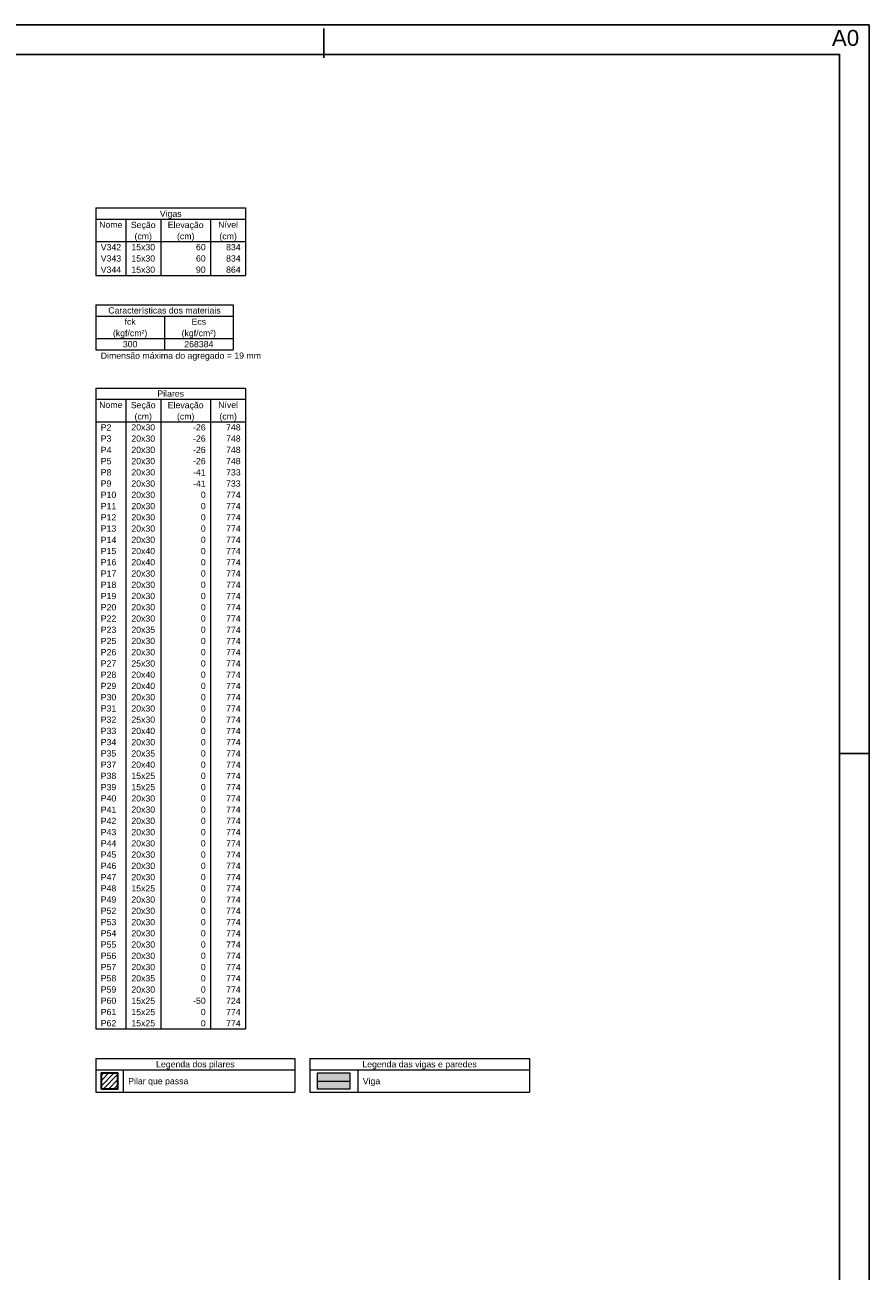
# Model space of a CAD drawing. Header units: millimetres. Extents: x 0 to 119, y 0 to 84.
# Tile 9 of 9: x 90 to 119, y 42 to 84. Entities that reach past the tile are written whole.
import ezdxf

# ---------------------------------------------------------------- set-up
doc = ezdxf.new("R2010")
doc.units = ezdxf.units.MM
doc.header["$MEASUREMENT"] = 0
doc.linetypes.add('NULL', pattern=[0])
for name, color, linetype, lineweight in [('FO-Eixos', 5, 'Continuous', 5), ('FO-Hachura pilar que passa', 19, 'Continuous', 5), ('FO-Hachura viga', 43, 'Continuous', 5), ('FO-Pilares', 4, 'Continuous', 30), ('FO-Textos das vigas', 7, 'Continuous', 5), ('FO-Textos dos pilares', 7, 'Continuous', 5), ('FO-Vigas', 1, 'Continuous', 20)]:
    doc.layers.add(name, color=color, linetype=linetype, lineweight=lineweight)
doc.layers.add('SEDUC_MARF', color=1, linetype='Continuous')
doc.layers.add('SEDUC_MARGG', color=7, linetype='Continuous')
doc.styles.add('Arial', font='txt')

msp = doc.modelspace()

# ---------------------------------------------------------------- hatches: boundary and pattern name
at = {"layer": 'FO-Hachura pilar que passa', "linetype": 'Continuous'}
h = msp.add_hatch(dxfattribs=at)
h.set_pattern_fill('ANSI31', color=19, style=0)
h.paths.add_polyline_path([(92.8571, 48.0149), (92.8571, 48.5655), (93.4078, 48.5655), (93.4078, 48.0149), (92.8571, 48.0149)])
at = {"layer": 'FO-Hachura viga', "linetype": 'Continuous'}
msp.add_hatch(color=43, dxfattribs=at).paths.add_polyline_path([(100.1877, 48.0149), (100.1877, 48.5655), (101.289, 48.5655), (101.289, 48.0149), (100.1877, 48.0149)])

# ---------------------------------------------------------------- linework, layer by layer
at = {"layer": 'FO-Eixos'}
msp.add_line((100.1877, 48.2902), (101.289, 48.2902), dxfattribs=at)
at = {"layer": 'FO-Pilares'}
msp.add_lwpolyline([(92.8571, 48.0149), (92.8571, 48.5655), (93.4078, 48.5655), (93.4078, 48.0149), (92.8571, 48.0149)], close=True, dxfattribs=at)
at = {"layer": 'FO-Textos das vigas'}
for p, q in [((92.6665, 77.8955), (97.7497, 77.8955)), ((92.6665, 77.8955), (92.6665, 75.6081)), ((97.7497, 77.8955), (97.7497, 75.6081)), ((92.6665, 77.5143), (97.7497, 77.5143)), ((93.6831, 77.5143), (93.6831, 75.6081)), ((94.8692, 77.5143), (94.8692, 75.6081)), ((96.5636, 77.5143), (96.5636, 75.6081)), ((92.6665, 76.7518), (97.7497, 76.7518)), ((92.6665, 75.6081), (97.7497, 75.6081)), ((92.6665, 74.6081), (97.3261, 74.6081)), ((92.6665, 74.6081), (92.6665, 74.2269)), ((97.3261, 74.6081), (97.3261, 74.2269)), ((92.6665, 74.2269), (97.3261, 74.2269)), ((92.6665, 74.2269), (92.6665, 73.0831)), ((94.9963, 74.2269), (94.9963, 73.0831)), ((97.3261, 74.2269), (97.3261, 73.0831)), ((92.6665, 73.4644), (97.3261, 73.4644)), ((92.6665, 73.0831), (97.3261, 73.0831)), ((92.6665, 73.0831), (97.3261, 73.0831)), ((92.6665, 49.0559), (99.4229, 49.0559)), ((92.6665, 49.0559), (92.6665, 47.9122)), ((99.4229, 49.0559), (99.4229, 47.9122)), ((99.9229, 49.0559), (107.3783, 49.0559)), ((99.9229, 49.0559), (99.9229, 47.9122)), ((107.3783, 49.0559), (107.3783, 47.9122)), ((92.6665, 48.6747), (99.4229, 48.6747)), ((93.5984, 48.6747), (93.5984, 47.9122)), ((99.9229, 48.6747), (107.3783, 48.6747)), ((101.5538, 48.6747), (101.5538, 47.9122)), ((92.6665, 47.9122), (99.4229, 47.9122)), ((99.9229, 47.9122), (107.3783, 47.9122))]:
    msp.add_line(p, q, dxfattribs=at)
at = {"layer": 'FO-Textos dos pilares'}
for p, q in [((92.6665, 71.7866), (97.7497, 71.7866)), ((92.6665, 71.7866), (92.6665, 50.0559)), ((97.7497, 71.7866), (97.7497, 50.0559)), ((92.6665, 71.4054), (97.7497, 71.4054)), ((93.6831, 71.4054), (93.6831, 50.0559)), ((94.8692, 71.4054), (94.8692, 50.0559)), ((96.5636, 71.4054), (96.5636, 50.0559)), ((92.6665, 70.6429), (97.7497, 70.6429)), ((92.6665, 50.0559), (97.7497, 50.0559))]:
    msp.add_line(p, q, dxfattribs=at)
at = {"layer": 'FO-Vigas'}
msp.add_lwpolyline([(100.1877, 48.0149), (100.1877, 48.5655), (101.289, 48.5655), (101.289, 48.0149), (100.1877, 48.0149)], close=True, dxfattribs=at)
at = {"layer": 'SEDUC_MARF'}
for p, q in [((100.4015, 83.9804), (100.4015, 82.9804)), ((117.9, 59.4), (118.9, 59.4))]:
    msp.add_line(p, q, dxfattribs=at)
msp.add_lwpolyline([(118.9, 84.1), (0, 84.1), (0, 0), (118.9, 0)], close=True, dxfattribs=at)
at = {"layer": 'SEDUC_MARGG'}
msp.add_lwpolyline([(2.5, 1), (117.9, 1), (117.9, 83.1), (2.5, 83.1), (2.5, 1)], dxfattribs=at)

# ---------------------------------------------------------------- texts
at = {"layer": 'Defpoints', "linetype": 'NULL', "insert": (117.64, 83.9301), "char_height": 0.54, "width": 5.451037, "attachment_point": 1, "line_spacing_factor": 0.9, "style": 'Arial'}
msp.add_mtext('A0', dxfattribs=at)
at = {"layer": 'FO-Textos das vigas', "linetype": 'NULL', "char_height": 0.2118, "line_spacing_factor": 0.798, "style": 'Arial'}
for s, insert, width, attachment_point in [('Vigas', (95.2085, 77.5295), 1.45085, 8), ('Nome', (93.1745, 77.2174), 1.547139, 8), ('Seção', (94.2765, 77.1475), 1.644561, 8), ('Elevação', (95.7165, 77.1475), 2.385986, 8), ('Nível', (97.1565, 77.2174), 1.321426, 8), ('(cm)', (94.2765, 76.7665), 1.159434, 8), ('(cm)', (95.7165, 76.7665), 1.159434, 8), ('(cm)', (97.1565, 76.7665), 1.159434, 8), ('V342', (92.8355, 76.4554), 1.354561, 7), ('15x30', (94.2765, 76.4554), 1.580273, 8), ('60', (96.3945, 76.4554), 0.645137, 9), ('834', (97.5805, 76.4554), 0.967705, 9), ('V343', (92.8355, 76.0744), 1.354561, 7), ('15x30', (94.2765, 76.0744), 1.580273, 8), ('60', (96.3945, 76.0744), 0.645137, 9), ('834', (97.5805, 76.0744), 0.967705, 9), ('V344', (92.8355, 75.6924), 1.354561, 7), ('15x30', (94.2765, 75.6924), 1.580273, 8), ('90', (96.3945, 75.6924), 0.645137, 9), ('864', (97.5805, 75.6924), 0.967705, 9), ('Características dos materiais', (94.9965, 74.3114), 7.477979, 8), ('fck', (93.8315, 73.9304), 0.741143, 8), ('Ecs', (96.1615, 73.9304), 0.966855, 8), ('(kgf/cm²)', (93.8315, 73.4795), 2.287432, 8), ('(kgf/cm²)', (96.1615, 73.4795), 2.287432, 8), ('300', (93.8315, 73.1674), 0.967705, 8), ('268384', (96.1615, 73.1674), 1.93541, 8), ('Dimensão máxima do agregado = 19 mm', (92.8355, 72.7165), 10.654668, 7), ('Legenda dos pilares', (96.0445, 48.6895), 5.223965, 8), ('Legenda das vigas e paredes', (103.6505, 48.6895), 7.610234, 8), ('Pilar que passa', (93.7675, 48.1175), 3.997979, 7), ('Viga', (101.7235, 48.1175), 1.16085, 7)]:
    msp.add_mtext(s, dxfattribs=dict(at, insert=insert, width=width, attachment_point=attachment_point))
at = {"layer": 'FO-Textos dos pilares', "linetype": 'NULL', "char_height": 0.2118, "line_spacing_factor": 0.798, "style": 'Arial'}
for s, insert, width, attachment_point in [('Pilares', (95.2085, 71.4904), 1.772852, 8), ('Nível', (97.1565, 71.1084), 1.321426, 8), ('Nome', (93.1745, 71.1084), 1.547139, 8), ('Seção', (94.2765, 71.0385), 1.644561, 8), ('Elevação', (95.7165, 71.0385), 2.385986, 8), ('P2', (92.8355, 70.3464), 0.709424, 7), ('20x30', (94.2765, 70.3464), 1.580273, 8), ('(cm)', (94.2765, 70.6575), 1.159434, 8), ('(cm)', (95.7165, 70.6575), 1.159434, 8), ('-26', (96.3945, 70.3464), 0.838281, 9), ('(cm)', (97.1565, 70.6575), 1.159434, 8), ('748', (97.5805, 70.3464), 0.967705, 9), ('P3', (92.8355, 69.9654), 0.709424, 7), ('20x30', (94.2765, 69.9654), 1.580273, 8), ('-26', (96.3945, 69.9654), 0.838281, 9), ('748', (97.5805, 69.9654), 0.967705, 9), ('P4', (92.8355, 69.5834), 0.709424, 7), ('20x30', (94.2765, 69.5834), 1.580273, 8), ('-26', (96.3945, 69.5834), 0.838281, 9), ('748', (97.5805, 69.5834), 0.967705, 9), ('P5', (92.8355, 69.2024), 0.709424, 7), ('20x30', (94.2765, 69.2024), 1.580273, 8), ('-26', (96.3945, 69.2024), 0.838281, 9), ('748', (97.5805, 69.2024), 0.967705, 9), ('P8', (92.8355, 68.8214), 0.709424, 7), ('20x30', (94.2765, 68.8214), 1.580273, 8), ('-41', (96.3945, 68.8214), 0.838281, 9), ('733', (97.5805, 68.8214), 0.967705, 9), ('P9', (92.8355, 68.4404), 0.709424, 7), ('20x30', (94.2765, 68.4404), 1.580273, 8), ('-41', (96.3945, 68.4404), 0.838281, 9), ('733', (97.5805, 68.4404), 0.967705, 9), ('P10', (92.8355, 68.0594), 1.031992, 7), ('20x30', (94.2765, 68.0594), 1.580273, 8), ('0', (96.3945, 68.0594), 0.322568, 9), ('774', (97.5805, 68.0594), 0.967705, 9), ('P11', (92.8355, 67.6774), 1.031992, 7), ('20x30', (94.2765, 67.6774), 1.580273, 8), ('0', (96.3945, 67.6774), 0.322568, 9), ('774', (97.5805, 67.6774), 0.967705, 9), ('P12', (92.8355, 67.2964), 1.031992, 7), ('P13', (92.8355, 66.9154), 1.031992, 7), ('20x30', (94.2765, 67.2964), 1.580273, 8), ('20x30', (94.2765, 66.9154), 1.580273, 8), ('0', (96.3945, 67.2964), 0.322568, 9), ('0', (96.3945, 66.9154), 0.322568, 9), ('774', (97.5805, 67.2964), 0.967705, 9), ('774', (97.5805, 66.9154), 0.967705, 9), ('P14', (92.8355, 66.5344), 1.031992, 7), ('20x30', (94.2765, 66.5344), 1.580273, 8), ('0', (96.3945, 66.5344), 0.322568, 9), ('774', (97.5805, 66.5344), 0.967705, 9), ('P15', (92.8355, 66.1524), 1.031992, 7), ('20x40', (94.2765, 66.1524), 1.580273, 8), ('0', (96.3945, 66.1524), 0.322568, 9), ('774', (97.5805, 66.1524), 0.967705, 9), ('P16', (92.8355, 65.7714), 1.031992, 7), ('20x40', (94.2765, 65.7714), 1.580273, 8), ('0', (96.3945, 65.7714), 0.322568, 9), ('774', (97.5805, 65.7714), 0.967705, 9), ('P17', (92.8355, 65.3904), 1.031992, 7), ('20x30', (94.2765, 65.3904), 1.580273, 8), ('0', (96.3945, 65.3904), 0.322568, 9), ('774', (97.5805, 65.3904), 0.967705, 9), ('P18', (92.8355, 65.0094), 1.031992, 7), ('20x30', (94.2765, 65.0094), 1.580273, 8), ('0', (96.3945, 65.0094), 0.322568, 9), ('774', (97.5805, 65.0094), 0.967705, 9), ('P19', (92.8355, 64.6274), 1.031992, 7), ('20x30', (94.2765, 64.6274), 1.580273, 8), ('0', (96.3945, 64.6274), 0.322568, 9), ('774', (97.5805, 64.6274), 0.967705, 9), ('P20', (92.8355, 64.2464), 1.031992, 7), ('20x30', (94.2765, 64.2464), 1.580273, 8), ('0', (96.3945, 64.2464), 0.322568, 9), ('774', (97.5805, 64.2464), 0.967705, 9), ('P22', (92.8355, 63.8654), 1.031992, 7), ('20x30', (94.2765, 63.8654), 1.580273, 8), ('0', (96.3945, 63.8654), 0.322568, 9), ('774', (97.5805, 63.8654), 0.967705, 9), ('P23', (92.8355, 63.4844), 1.031992, 7), ('P25', (92.8355, 63.1024), 1.031992, 7), ('20x35', (94.2765, 63.4844), 1.580273, 8), ('20x30', (94.2765, 63.1024), 1.580273, 8), ('0', (96.3945, 63.4844), 0.322568, 9), ('0', (96.3945, 63.1024), 0.322568, 9), ('774', (97.5805, 63.4844), 0.967705, 9), ('P26', (92.8355, 62.7214), 1.031992, 7), ('20x30', (94.2765, 62.7214), 1.580273, 8), ('0', (96.3945, 62.7214), 0.322568, 9), ('774', (97.5805, 63.1024), 0.967705, 9), ('774', (97.5805, 62.7214), 0.967705, 9), ('P27', (92.8355, 62.3404), 1.031992, 7), ('25x30', (94.2765, 62.3404), 1.580273, 8), ('0', (96.3945, 62.3404), 0.322568, 9), ('774', (97.5805, 62.3404), 0.967705, 9), ('P28', (92.8355, 61.9594), 1.031992, 7), ('20x40', (94.2765, 61.9594), 1.580273, 8), ('0', (96.3945, 61.9594), 0.322568, 9), ('774', (97.5805, 61.9594), 0.967705, 9), ('P29', (92.8355, 61.5774), 1.031992, 7), ('20x40', (94.2765, 61.5774), 1.580273, 8), ('0', (96.3945, 61.5774), 0.322568, 9), ('774', (97.5805, 61.5774), 0.967705, 9), ('P30', (92.8355, 61.1964), 1.031992, 7), ('20x30', (94.2765, 61.1964), 1.580273, 8), ('0', (96.3945, 61.1964), 0.322568, 9), ('774', (97.5805, 61.1964), 0.967705, 9), ('P31', (92.8355, 60.8154), 1.031992, 7), ('20x30', (94.2765, 60.8154), 1.580273, 8), ('0', (96.3945, 60.8154), 0.322568, 9), ('774', (97.5805, 60.8154), 0.967705, 9), ('P32', (92.8355, 60.4344), 1.031992, 7), ('25x30', (94.2765, 60.4344), 1.580273, 8), ('0', (96.3945, 60.4344), 0.322568, 9), ('774', (97.5805, 60.4344), 0.967705, 9), ('P33', (92.8355, 60.0524), 1.031992, 7), ('20x40', (94.2765, 60.0524), 1.580273, 8), ('0', (96.3945, 60.0524), 0.322568, 9), ('774', (97.5805, 60.0524), 0.967705, 9), ('P34', (92.8355, 59.6714), 1.031992, 7), ('20x30', (94.2765, 59.6714), 1.580273, 8), ('0', (96.3945, 59.6714), 0.322568, 9), ('774', (97.5805, 59.6714), 0.967705, 9), ('P35', (92.8355, 59.2904), 1.031992, 7), ('P37', (92.8355, 58.9094), 1.031992, 7), ('20x35', (94.2765, 59.2904), 1.580273, 8), ('20x40', (94.2765, 58.9094), 1.580273, 8), ('0', (96.3945, 59.2904), 0.322568, 9), ('0', (96.3945, 58.9094), 0.322568, 9), ('774', (97.5805, 59.2904), 0.967705, 9), ('774', (97.5805, 58.9094), 0.967705, 9), ('P38', (92.8355, 58.5284), 1.031992, 7), ('15x25', (94.2765, 58.5284), 1.580273, 8), ('0', (96.3945, 58.5284), 0.322568, 9), ('774', (97.5805, 58.5284), 0.967705, 9), ('P39', (92.8355, 58.1464), 1.031992, 7), ('15x25', (94.2765, 58.1464), 1.580273, 8), ('0', (96.3945, 58.1464), 0.322568, 9), ('774', (97.5805, 58.1464), 0.967705, 9), ('P40', (92.8355, 57.7654), 1.031992, 7), ('20x30', (94.2765, 57.7654), 1.580273, 8), ('0', (96.3945, 57.7654), 0.322568, 9), ('774', (97.5805, 57.7654), 0.967705, 9), ('P41', (92.8355, 57.3844), 1.031992, 7), ('20x30', (94.2765, 57.3844), 1.580273, 8), ('0', (96.3945, 57.3844), 0.322568, 9), ('774', (97.5805, 57.3844), 0.967705, 9), ('P42', (92.8355, 57.0034), 1.031992, 7), ('20x30', (94.2765, 57.0034), 1.580273, 8), ('0', (96.3945, 57.0034), 0.322568, 9), ('774', (97.5805, 57.0034), 0.967705, 9), ('P43', (92.8355, 56.6214), 1.031992, 7), ('20x30', (94.2765, 56.6214), 1.580273, 8), ('0', (96.3945, 56.6214), 0.322568, 9), ('774', (97.5805, 56.6214), 0.967705, 9), ('P44', (92.8355, 56.2404), 1.031992, 7), ('20x30', (94.2765, 56.2404), 1.580273, 8), ('0', (96.3945, 56.2404), 0.322568, 9), ('774', (97.5805, 56.2404), 0.967705, 9), ('P45', (92.8355, 55.8594), 1.031992, 7), ('20x30', (94.2765, 55.8594), 1.580273, 8), ('0', (96.3945, 55.8594), 0.322568, 9), ('774', (97.5805, 55.8594), 0.967705, 9), ('P46', (92.8355, 55.4784), 1.031992, 7), ('P47', (92.8355, 55.0964), 1.031992, 7), ('20x30', (94.2765, 55.4784), 1.580273, 8), ('20x30', (94.2765, 55.0964), 1.580273, 8), ('0', (96.3945, 55.4784), 0.322568, 9), ('0', (96.3945, 55.0964), 0.322568, 9), ('774', (97.5805, 55.4784), 0.967705, 9), ('774', (97.5805, 55.0964), 0.967705, 9), ('P48', (92.8355, 54.7154), 1.031992, 7), ('15x25', (94.2765, 54.7154), 1.580273, 8), ('0', (96.3945, 54.7154), 0.322568, 9), ('774', (97.5805, 54.7154), 0.967705, 9), ('P49', (92.8355, 54.3344), 1.031992, 7), ('20x30', (94.2765, 54.3344), 1.580273, 8), ('0', (96.3945, 54.3344), 0.322568, 9), ('774', (97.5805, 54.3344), 0.967705, 9), ('P52', (92.8355, 53.9534), 1.031992, 7), ('20x30', (94.2765, 53.9534), 1.580273, 8), ('0', (96.3945, 53.9534), 0.322568, 9), ('774', (97.5805, 53.9534), 0.967705, 9), ('P53', (92.8355, 53.5714), 1.031992, 7), ('20x30', (94.2765, 53.5714), 1.580273, 8), ('0', (96.3945, 53.5714), 0.322568, 9), ('774', (97.5805, 53.5714), 0.967705, 9), ('P54', (92.8355, 53.1904), 1.031992, 7), ('20x30', (94.2765, 53.1904), 1.580273, 8), ('0', (96.3945, 53.1904), 0.322568, 9), ('774', (97.5805, 53.1904), 0.967705, 9), ('P55', (92.8355, 52.8094), 1.031992, 7), ('20x30', (94.2765, 52.8094), 1.580273, 8), ('0', (96.3945, 52.8094), 0.322568, 9), ('774', (97.5805, 52.8094), 0.967705, 9), ('P56', (92.8355, 52.4284), 1.031992, 7), ('20x30', (94.2765, 52.4284), 1.580273, 8), ('0', (96.3945, 52.4284), 0.322568, 9), ('774', (97.5805, 52.4284), 0.967705, 9), ('P57', (92.8355, 52.0464), 1.031992, 7), ('20x30', (94.2765, 52.0464), 1.580273, 8), ('0', (96.3945, 52.0464), 0.322568, 9), ('774', (97.5805, 52.0464), 0.967705, 9), ('P58', (92.8355, 51.6654), 1.031992, 7), ('P59', (92.8355, 51.2844), 1.031992, 7), ('20x35', (94.2765, 51.6654), 1.580273, 8), ('20x30', (94.2765, 51.2844), 1.580273, 8), ('0', (96.3945, 51.6654), 0.322568, 9), ('0', (96.3945, 51.2844), 0.322568, 9), ('774', (97.5805, 51.6654), 0.967705, 9), ('774', (97.5805, 51.2844), 0.967705, 9), ('P60', (92.8355, 50.9034), 1.031992, 7), ('15x25', (94.2765, 50.9034), 1.580273, 8), ('-50', (96.3945, 50.9034), 0.838281, 9), ('724', (97.5805, 50.9034), 0.967705, 9), ('P61', (92.8355, 50.5214), 1.031992, 7), ('15x25', (94.2765, 50.5214), 1.580273, 8), ('0', (96.3945, 50.5214), 0.322568, 9), ('774', (97.5805, 50.5214), 0.967705, 9), ('P62', (92.8355, 50.1404), 1.031992, 7), ('15x25', (94.2765, 50.1404), 1.580273, 8), ('0', (96.3945, 50.1404), 0.322568, 9), ('774', (97.5805, 50.1404), 0.967705, 9)]:
    msp.add_mtext(s, dxfattribs=dict(at, insert=insert, width=width, attachment_point=attachment_point))

doc.saveas('drawing.dxf')
